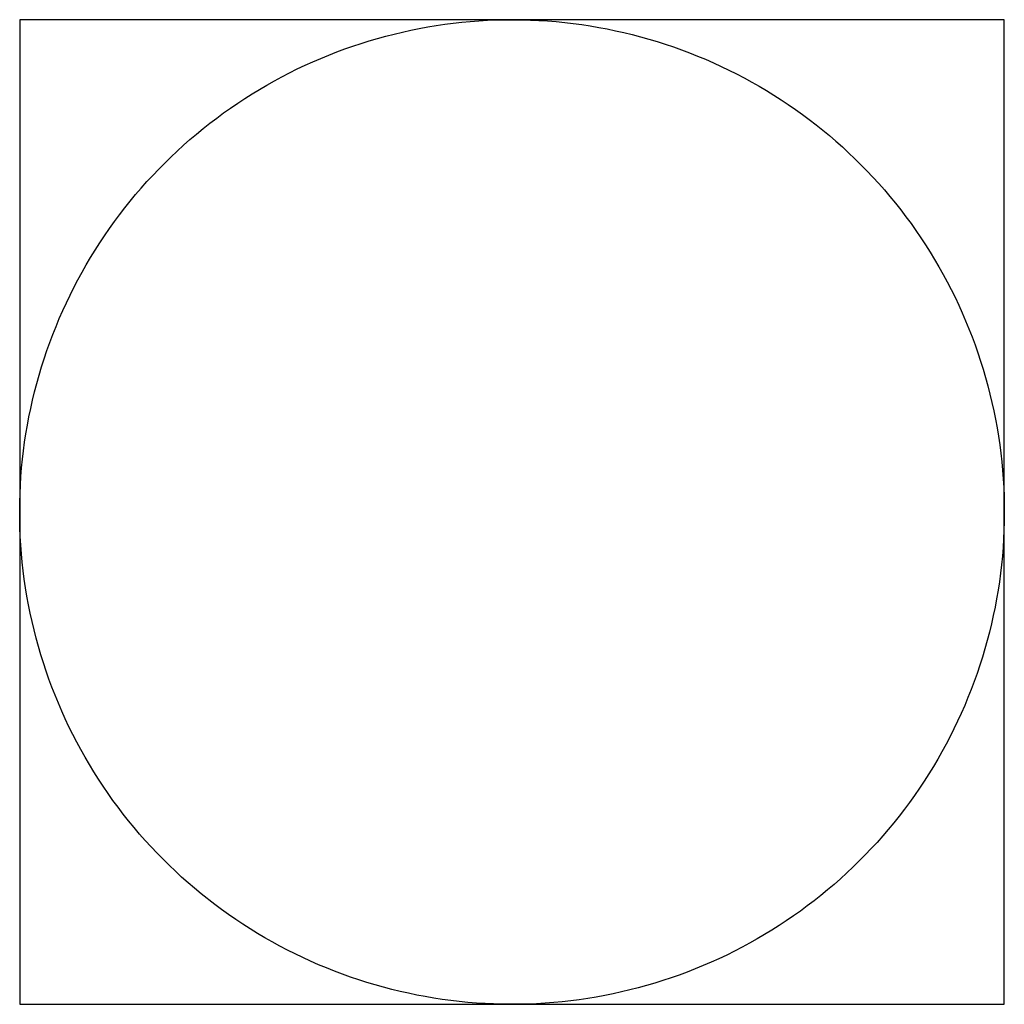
# Model space of a CAD drawing. Header units: metres. Extents: x 0 to 6601798, y -2700 to 5691112.
# Tile 1 of 61: x 0 to 2700, y -2700 to 0. Entities that reach past the tile are written whole.
import ezdxf

# ---------------------------------------------------------------- set-up
doc = ezdxf.new("R2010")
doc.units = ezdxf.units.M
doc.header["$MEASUREMENT"] = 0

msp = doc.modelspace()

# ---------------------------------------------------------------- linework, layer by layer
at = {"color": 7, "flags": 128}
for points in [[(497.8, -2396.8), (479.6, -2381.8), (461.7, -2366.5), (444.1, -2350.8), (426.8, -2334.9), (409.7, -2318.6), (393, -2302), (376.5, -2285.2), (360.3, -2268.1), (344.5, -2250.6), (328.9, -2233), (313.6, -2215), (298.7, -2196.8), (284.1, -2178.3), (269.8, -2159.6), (255.8, -2140.6), (242.2, -2121.4), (228.9, -2102), (215.9, -2082.3), (203.3, -2062.4), (191.1, -2042.3), (179.2, -2021.9), (167.6, -2001.4), (156.4, -1980.7), (145.6, -1959.7), (135.1, -1938.6), (125, -1917.3), (115.3, -1895.9), (106, -1874.2), (97, -1852.4), (88.4, -1830.5), (80.3, -1808.4), (72.4, -1786.2), (65, -1763.8), (58, -1741.3), (51.4, -1718.7), (45.1, -1696), (39.3, -1673.2), (33.8, -1650.3), (28.8, -1627.3), (24.2, -1604.2), (19.9, -1581), (16.1, -1557.7), (12.7, -1534.4), (9.6, -1511.1), (7, -1487.6), (4.8, -1464.2), (3.1, -1440.7), (1.7, -1417.2), (0.7, -1393.6), (0.1, -1370.1), (0, -1346.5), (0.3, -1323), (0.9, -1299.4), (2, -1275.9), (3.5, -1252.4), (5.4, -1228.9), (7.7, -1205.4), (10.5, -1182), (13.6, -1158.7), (17.1, -1135.4), (21.1, -1112.2), (25.4, -1089), (30.2, -1065.9), (35.4, -1042.9), (40.9, -1020), (46.9, -997.3), (53.2, -974.6), (60, -952), (67.1, -929.5), (74.6, -907.2), (82.6, -885), (90.9, -863), (99.6, -841.1), (108.6, -819.3), (118.1, -797.8), (127.9, -776.3), (138.1, -755.1), (148.7, -734), (159.6, -713.2), (170.9, -692.5), (182.5, -672), (194.6, -651.8), (206.9, -631.7), (219.6, -611.9), (232.7, -592.2), (246.1, -572.9), (259.8, -553.7), (273.9, -534.8), (288.2, -516.2), (303, -497.8), (318, -479.6), (333.3, -461.7), (349, -444.1), (365, -426.8), (381.2, -409.7), (397.8, -393), (414.6, -376.5), (431.7, -360.3), (449.2, -344.5), (466.8, -328.9), (484.8, -313.6), (503, -298.7), (521.5, -284.1), (540.2, -269.8), (559.2, -255.8), (578.4, -242.2), (597.8, -228.9), (617.5, -215.9), (637.4, -203.3), (657.5, -191.1), (677.9, -179.2), (698.4, -167.6), (719.1, -156.4), (740.1, -145.6), (761.2, -135.1), (782.5, -125), (803.9, -115.3), (825.6, -106), (847.4, -97), (869.3, -88.4), (891.4, -80.3), (913.6, -72.4), (936, -65), (958.5, -58), (981.1, -51.4), (1003.8, -45.1), (1026.6, -39.3), (1049.5, -33.8), (1072.5, -28.8), (1095.6, -24.2), (1118.8, -19.9), (1142.1, -16.1), (1165.4, -12.7), (1188.7, -9.6), (1212.2, -7), (1235.6, -4.8), (1259.1, -3.1), (1282.6, -1.7), (1306.2, -0.7), (1329.7, -0.1), (1353.3, 0), (1376.8, -0.3), (1400.4, -0.9), (1423.9, -2), (1447.4, -3.5), (1470.9, -5.4), (1494.4, -7.7), (1517.8, -10.5), (1541.1, -13.6), (1564.4, -17.1), (1587.6, -21.1), (1610.8, -25.4), (1633.9, -30.2), (1656.9, -35.4), (1679.8, -40.9), (1702.5, -46.9), (1725.2, -53.2), (1747.8, -60), (1770.3, -67.1), (1792.6, -74.6), (1814.8, -82.6), (1836.8, -90.9), (1858.7, -99.6), (1880.5, -108.6), (1902, -118.1), (1923.5, -127.9), (1944.7, -138.1), (1965.8, -148.7), (1986.6, -159.6), (2007.3, -170.9), (2027.8, -182.5), (2048.1, -194.6), (2068.1, -206.9), (2087.9, -219.6), (2107.6, -232.7), (2126.9, -246.1), (2146.1, -259.8), (2165, -273.9), (2183.6, -288.2), (2202, -303), (2220.2, -318), (2238.1, -333.3), (2255.7, -349), (2273, -365), (2290.1, -381.2), (2306.8, -397.8), (2323.3, -414.6), (2339.5, -431.7), (2355.3, -449.2), (2370.9, -466.8), (2386.2, -484.8), (2401.1, -503), (2415.7, -521.5), (2430, -540.2), (2444, -559.2), (2457.6, -578.4), (2470.9, -597.8), (2483.9, -617.5), (2496.5, -637.4), (2508.7, -657.5), (2520.6, -677.9), (2532.2, -698.4), (2543.4, -719.1), (2554.2, -740.1), (2564.7, -761.2), (2574.8, -782.5), (2584.5, -803.9), (2593.8, -825.6), (2602.8, -847.4), (2611.4, -869.3), (2619.6, -891.4), (2627.4, -913.6), (2634.8, -936), (2641.8, -958.5), (2648.4, -981.1), (2654.7, -1003.8), (2660.5, -1026.6), (2666, -1049.5), (2671, -1072.5), (2675.6, -1095.6), (2679.9, -1118.8), (2683.7, -1142.1), (2687.1, -1165.4), (2690.2, -1188.7), (2692.8, -1212.2), (2695, -1235.6), (2696.8, -1259.1), (2698.1, -1282.6), (2699.1, -1306.2), (2699.7, -1329.7), (2699.8, -1353.3), (2699.5, -1376.8), (2698.9, -1400.4), (2697.8, -1423.9), (2696.3, -1447.4), (2694.4, -1470.9), (2692.1, -1494.4), (2689.3, -1517.8), (2686.2, -1541.1), (2682.7, -1564.4), (2678.7, -1587.6), (2674.4, -1610.8), (2669.6, -1633.9), (2664.4, -1656.9), (2658.9, -1679.8), (2652.9, -1702.5), (2646.6, -1725.2), (2639.8, -1747.8), (2632.7, -1770.3), (2625.2, -1792.6), (2617.2, -1814.8), (2608.9, -1836.8), (2600.2, -1858.7), (2591.2, -1880.5), (2581.7, -1902), (2571.9, -1923.5), (2561.7, -1944.7), (2551.1, -1965.8), (2540.2, -1986.6), (2528.9, -2007.3), (2517.3, -2027.8), (2505.3, -2048.1), (2492.9, -2068.1), (2480.2, -2087.9), (2467.1, -2107.6), (2453.7, -2126.9), (2440, -2146.1), (2425.9, -2165), (2411.6, -2183.6), (2396.8, -2202), (2381.8, -2220.2), (2366.5, -2238.1), (2350.8, -2255.7), (2334.9, -2273), (2318.6, -2290.1), (2302, -2306.8), (2285.2, -2323.3), (2268.1, -2339.5), (2250.6, -2355.3), (2233, -2370.9), (2215, -2386.2), (2196.8, -2401.1), (2178.3, -2415.7), (2159.6, -2430), (2140.6, -2444), (2121.4, -2457.6), (2102, -2470.9), (2082.3, -2483.9), (2062.4, -2496.5), (2042.3, -2508.7), (2021.9, -2520.6), (2001.4, -2532.2), (1980.7, -2543.4), (1959.7, -2554.2), (1938.6, -2564.7), (1917.3, -2574.8), (1895.9, -2584.5), (1874.2, -2593.8), (1852.4, -2602.8), (1830.5, -2611.4), (1808.4, -2619.6), (1786.2, -2627.4), (1763.8, -2634.8), (1741.3, -2641.8), (1718.7, -2648.4), (1696, -2654.7), (1673.2, -2660.5), (1650.3, -2666), (1627.3, -2671), (1604.2, -2675.6), (1581, -2679.9), (1557.7, -2683.7), (1534.4, -2687.1), (1511.1, -2690.2), (1487.6, -2692.8), (1464.2, -2695), (1440.7, -2696.8), (1417.2, -2698.1), (1393.6, -2699.1), (1370.1, -2699.7), (1346.5, -2699.8), (1323, -2699.5), (1299.4, -2698.9), (1275.9, -2697.8), (1252.4, -2696.3), (1228.9, -2694.4), (1205.4, -2692.1), (1182, -2689.3), (1158.7, -2686.2), (1135.4, -2682.7), (1112.2, -2678.7), (1089, -2674.4), (1065.9, -2669.6), (1042.9, -2664.4), (1020, -2658.9), (997.3, -2652.9), (974.6, -2646.6), (952, -2639.8), (929.5, -2632.7), (907.2, -2625.2), (885, -2617.2), (863, -2608.9), (841.1, -2600.2), (819.3, -2591.2), (797.8, -2581.7), (776.3, -2571.9), (755.1, -2561.7), (734, -2551.1), (713.2, -2540.2), (692.5, -2528.9), (672, -2517.3), (651.8, -2505.3), (631.7, -2492.9), (611.9, -2480.2), (592.2, -2467.1), (572.9, -2453.7), (553.7, -2440), (534.8, -2425.9), (497.8, -2396.8)], [(0, -2699.8), (2699.8, -2699.8), (2699.8, 0), (0, 0), (0, -2699.8)]]:
    msp.add_lwpolyline(points, dxfattribs=at)

doc.saveas('drawing.dxf')
